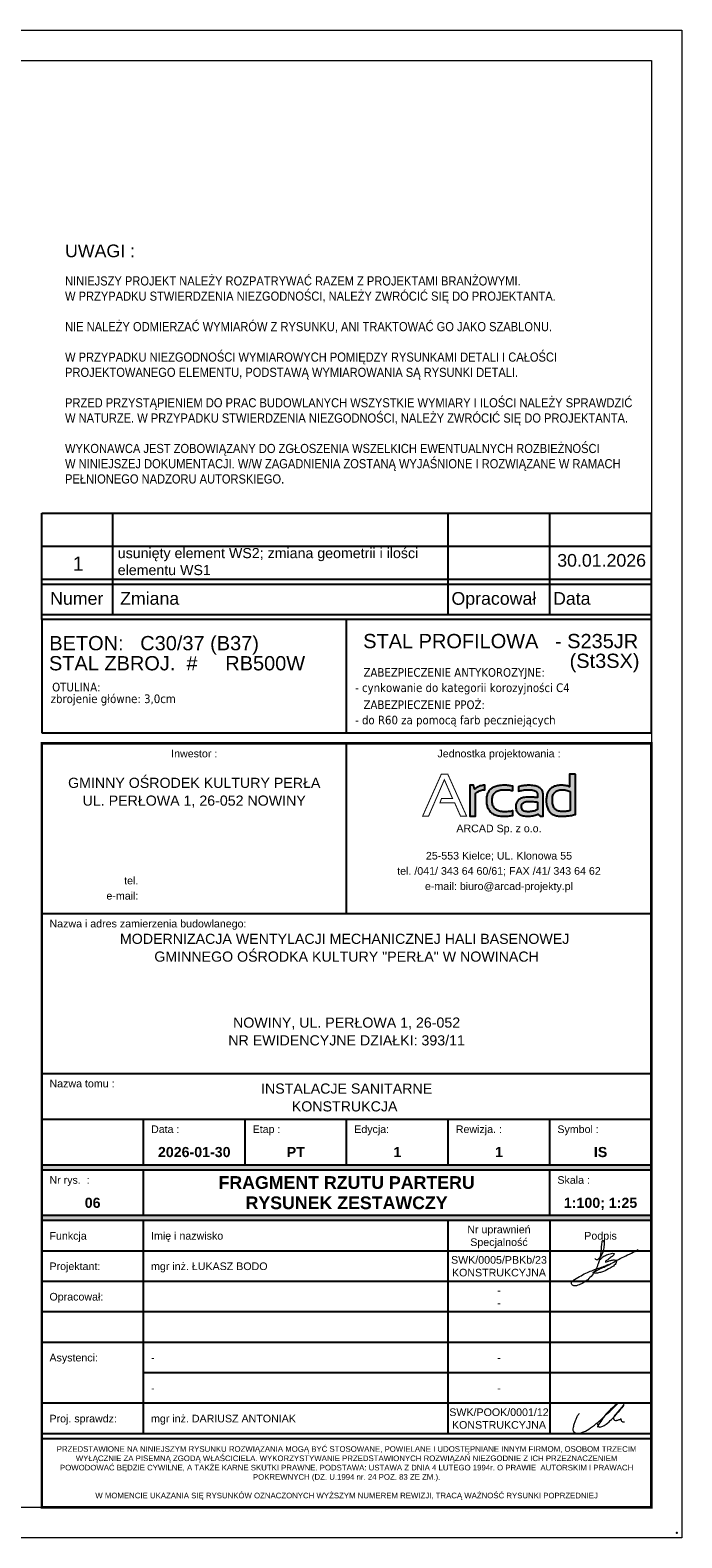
# Model space of a CAD drawing. Header units: centimetres. Extents: x -11084 to 13044, y 2736 to 15778.
# Tile 15 of 23: x 5365 to 6648, y 11642 to 14612. Entities that reach past the tile are written whole.
import ezdxf
from ezdxf.enums import TextEntityAlignment as Align

# ---------------------------------------------------------------- set-up
doc = ezdxf.new("R2010")
doc.units = ezdxf.units.CM
for name, color, linetype, lineweight in [('---Stal+wym', 9, 'Continuous', 15), ('_cienkie', 9, 'Continuous', 9), ('K---podpisy', 162, 'Continuous', 18), ('K_opis-25', 2, 'Continuous', 13), ('zzz---Drawing.Layouts', 7, 'Continuous', 25)]:
    doc.layers.add(name, color=color, linetype=linetype, lineweight=lineweight)
for name, color, linetype in [('7', 5, 'Continuous'), ('A---Drawing.Layouts', 7, 'Continuous'), ('K---rewizja_1', 230, 'Continuous')]:
    doc.layers.add(name, color=color, linetype=linetype)
doc.styles.add('Arial CE', font='arial.ttf')
doc.styles.add('Arial prosty', font='arial.ttf')
doc.styles.add('Arial prosty BOLD', font='arialbd.ttf')
doc.styles.add('TAHOMA', font='tahoma.ttf')

# ---------------------------------------------------------------- blocks, each defined once
blk = doc.blocks.new('zzz---DL.Arcad Logo')
at = {"transparency": 33554687}
h = blk.add_hatch(color=256, dxfattribs=at)
h.dxf.hatch_style = 1
h.paths.add_polyline_path([(104, 44.3), (104.9, 45.2), (106.5, 46.6), (108.2, 47.9), (109.9, 49), (111.8, 49.9), (113.8, 50.7), (115.9, 51.3), (118, 51.7), (120.3, 52), (122.6, 52), (122.6, 61), (122.2, 61), (119.9, 60.9), (117.7, 60.6), (115.6, 60.2), (113.5, 59.7), (111.5, 59), (109.5, 58.1), (107.6, 57.1), (105.8, 56), (104.1, 54.7), (102.4, 53.2), (100.4, 61), (92.7, 61), (92.7, 0), (104, 0)])
h.paths.add_polyline_path([(136.9, 32.8), (137.1, 34.9), (137.4, 36.9), (137.8, 38.8), (138.4, 40.5), (139.1, 42.1), (140, 43.6), (141, 45), (142.2, 46.3), (143.4, 47.4), (144.9, 48.4), (146.5, 49.3), (148.2, 50.1), (150.1, 50.8), (152.1, 51.3), (154.3, 51.7), (156.6, 52), (159, 52.2), (161.7, 52.3), (164.1, 52.2), (166.3, 52.1), (168.5, 51.9), (170.8, 51.7), (173, 51.4), (175.2, 51), (177.5, 50.5), (177.5, 59.3), (176.1, 59.5), (174, 59.9), (171.8, 60.2), (169.6, 60.5), (167.4, 60.7), (165.1, 60.9), (162.8, 61), (160.4, 61), (159.8, 61), (157.2, 60.9), (154.8, 60.8), (152.4, 60.5), (150.1, 60.2), (147.9, 59.8), (145.9, 59.3), (143.9, 58.8), (142, 58.1), (140.3, 57.4), (138.6, 56.5), (137, 55.6), (135.5, 54.6), (134.2, 53.5), (132.9, 52.4), (131.8, 51.1), (130.7, 49.8), (129.7, 48.3), (128.9, 46.8), (128.1, 45.2), (127.4, 43.5), (126.9, 41.8), (126.4, 39.9), (126.1, 38), (125.8, 36), (125.7, 33.9), (125.6, 31.7), (125.6, 31.2), (125.7, 29), (125.9, 26.8), (126.1, 24.7), (126.5, 22.7), (126.9, 20.7), (127.4, 18.9), (128.1, 17.1), (128.8, 15.5), (129.6, 13.9), (130.5, 12.4), (131.5, 11), (132.6, 9.6), (133.8, 8.4), (135.1, 7.2), (136.5, 6.2), (137.9, 5.2), (139.5, 4.3), (141.2, 3.5), (142.9, 2.7), (144.8, 2.1), (146.7, 1.5), (148.8, 1.1), (150.9, 0.7), (153.1, 0.4), (155.5, 0.2), (157.9, 0), (160.4, 0), (161.9, 0), (164.3, 0.1), (166.6, 0.2), (168.8, 0.4), (171, 0.6), (173.2, 0.9), (175.4, 1.3), (177.5, 1.7), (177.5, 10.4), (177.2, 10.4), (175, 9.9), (172.8, 9.6), (170.6, 9.3), (168.3, 9), (166.1, 8.8), (163.8, 8.7), (161.6, 8.7), (160.4, 8.7), (158, 8.8), (155.7, 9.1), (153.6, 9.5), (151.5, 9.9), (149.6, 10.5), (147.9, 11.3), (146.3, 12.1), (144.8, 13.1), (143.4, 14.2), (142.2, 15.3), (141.1, 16.7), (140.1, 18.1), (139.3, 19.7), (138.5, 21.4), (137.9, 23.2), (137.5, 25.1), (137.2, 27.2), (137, 29.4), (136.9, 31.7)])
h.paths.add_polyline_path([(237.5, 41.5), (237.4, 42.8), (237.3, 44.6), (236.9, 46.4), (236.5, 48.1), (235.9, 49.6), (235.1, 51.1), (234.2, 52.5), (233.1, 53.7), (231.9, 54.9), (230.6, 55.9), (229.1, 56.9), (227.4, 57.8), (225.6, 58.5), (223.7, 59.2), (221.6, 59.7), (219.4, 60.2), (217, 60.5), (214.4, 60.8), (211.8, 60.9), (208.9, 61), (208.6, 61), (206.5, 60.9), (204.3, 60.8), (202.1, 60.6), (199.9, 60.4), (197.7, 60.1), (195.4, 59.7), (193.2, 59.2), (190.9, 58.7), (188.7, 58.1), (188.7, 49.4), (189, 49.4), (191.2, 50), (193.5, 50.6), (195.7, 51), (198, 51.4), (200.2, 51.7), (202.4, 52), (204.6, 52.1), (206.8, 52.2), (208.9, 52.3), (209.4, 52.3), (212.3, 52.2), (214.9, 51.9), (217.3, 51.5), (219.4, 50.9), (221.2, 50.2), (222.7, 49.2), (224, 48.2), (224.9, 47), (225.6, 45.6), (226.1, 44), (226.2, 42.3), (226.2, 36.6), (225.3, 36.7), (223.3, 37), (221.3, 37.2), (219.1, 37.4), (216.8, 37.6), (214.4, 37.7), (212, 37.7), (209.5, 37.7), (208.6, 37.7), (205.9, 37.6), (203.4, 37.4), (200.9, 37.1), (198.7, 36.7), (196.6, 36.2), (194.7, 35.5), (192.9, 34.8), (191.2, 33.9), (189.8, 32.9), (188.4, 31.8), (187.3, 30.6), (186.3, 29.3), (185.4, 27.8), (184.7, 26.3), (184.2, 24.6), (183.8, 22.9), (183.6, 21), (183.5, 19), (183.5, 17.7), (183.7, 15.7), (184, 13.8), (184.5, 12), (185.1, 10.3), (185.9, 8.8), (186.9, 7.4), (188, 6.1), (189.2, 4.9), (190.7, 3.9), (192.2, 3), (194, 2.2), (195.9, 1.5), (197.9, 1), (200.1, 0.5), (202.4, 0.2), (204.9, 0.1), (207.6, 0), (207.8, 0), (210.3, 0.1), (212.7, 0.2), (214.9, 0.5), (217.2, 0.9), (219.3, 1.4), (221.4, 1.9), (223.4, 2.6), (225.4, 3.4), (227.2, 4.3), (231.7, 0), (237.5, 0)])
h.paths.add_polyline_path([(198.5, 26.6), (200.1, 27.5), (202, 28.2), (204.2, 28.7), (206.7, 28.9), (209.5, 29), (210.6, 29), (213.2, 29), (215.7, 28.9), (218, 28.8), (220.2, 28.6), (222.3, 28.4), (224.3, 28.2), (226.2, 27.9), (226.2, 13.5), (224.9, 12.6), (223.1, 11.7), (221.3, 10.9), (219.3, 10.2), (217.2, 9.7), (215, 9.3), (212.7, 9), (210.2, 8.8), (207.6, 8.7), (206.2, 8.7), (203.8, 9), (201.7, 9.4), (199.9, 10.1), (198.3, 11.1), (197, 12.2), (196.1, 13.6), (195.3, 15.2), (194.9, 17.1), (194.8, 19.2), (194.9, 21.1), (195.4, 22.8), (196.1, 24.2), (197.2, 25.5)], flags=16)
h.paths.add_polyline_path([(300.8, 83.1), (289.5, 83.1), (289.5, 58.1), (289.2, 58.2), (287.1, 59), (285, 59.6), (282.8, 60.1), (280.6, 60.5), (278.4, 60.8), (276.1, 60.9), (273.8, 61), (272.8, 61), (270.4, 60.9), (268.1, 60.7), (265.9, 60.4), (263.8, 60), (261.9, 59.5), (260, 59), (258.2, 58.3), (256.5, 57.5), (254.9, 56.6), (253.5, 55.7), (252.1, 54.6), (250.8, 53.4), (249.6, 52.1), (248.5, 50.8), (247.6, 49.3), (246.7, 47.8), (246, 46.1), (245.3, 44.3), (244.7, 42.5), (244.3, 40.5), (243.9, 38.5), (243.7, 36.3), (243.5, 34.1), (243.5, 31.7), (243.5, 29.8), (243.6, 27.4), (243.8, 25), (244.1, 22.8), (244.5, 20.7), (245, 18.7), (245.6, 16.8), (246.3, 15), (247, 13.2), (247.9, 11.6), (248.9, 10.1), (249.9, 8.7), (251.1, 7.4), (252.3, 6.3), (253.6, 5.2), (255.1, 4.2), (256.6, 3.3), (258.2, 2.5), (259.9, 1.8), (261.7, 1.3), (263.6, 0.8), (265.6, 0.5), (267.6, 0.2), (269.8, 0), (272.1, 0), (274.5, 0), (277.1, 0.1), (279.6, 0.2), (282, 0.3), (284.3, 0.5), (286.6, 0.8), (288.8, 1.1), (291, 1.4), (293.1, 1.7), (295.1, 2.1), (297.1, 2.6), (299, 3.1), (300.8, 3.7)])
h.paths.add_polyline_path([(255.8, 36.9), (256.1, 38.9), (256.7, 40.9), (257.4, 42.6), (258.2, 44.3), (259.2, 45.7), (260.3, 47), (261.6, 48.2), (263, 49.2), (264.6, 50), (266.3, 50.7), (268.2, 51.3), (270.3, 51.7), (272.5, 51.9), (274.8, 52), (275.3, 52), (277.7, 51.9), (280, 51.7), (282.2, 51.3), (284.4, 50.9), (286.5, 50.3), (288.5, 49.6), (290.4, 48.8), (290.4, 11.5), (288.3, 10.9), (286.3, 10.3), (284.2, 9.9), (281.9, 9.6), (279.7, 9.4), (277.3, 9.2), (274.8, 9.2), (273.8, 9.2), (271.7, 9.4), (269.7, 9.7), (267.9, 10.1), (266.2, 10.7), (264.6, 11.5), (263.2, 12.4), (261.8, 13.5), (260.6, 14.7), (259.5, 16), (258.6, 17.5), (257.8, 19.2), (257.1, 21), (256.5, 23), (256.1, 25.1), (255.7, 27.4), (255.5, 29.8), (255.5, 32.4), (255.5, 34.6)], flags=16)
at = {"const_width": 2}
blk.add_lwpolyline([(49.5, 83.1), (37, 83.1), (0, 0), (11.7, 0), (42.9, 71.9), (59, 34.8), (37.2, 34.8), (34.1, 26.1), (63.3, 26.1), (74.8, 0), (86.7, 0)], close=True, dxfattribs=at)
for points in [[(109.9, 49), (111.8, 49.9), (113.8, 50.7), (115.9, 51.3), (118, 51.7), (120.3, 52), (122.6, 52), (122.6, 61), (122.2, 61), (119.9, 60.9), (117.7, 60.6), (115.6, 60.2), (113.5, 59.7), (111.5, 59), (109.5, 58.1), (107.6, 57.1), (105.8, 56), (104.1, 54.7), (102.4, 53.2), (100.4, 61), (92.7, 61), (92.7, 0), (104, 0), (104, 44.3), (104.9, 45.2), (106.5, 46.6), (108.2, 47.9)], [(144.9, 48.4), (146.5, 49.3), (148.2, 50.1), (150.1, 50.8), (152.1, 51.3), (154.3, 51.7), (156.6, 52), (159, 52.2), (161.6, 52.3), (161.8, 52.3), (164.1, 52.2), (166.3, 52.1), (168.5, 51.9), (170.8, 51.7), (173, 51.4), (175.2, 51), (177.5, 50.5), (177.5, 59.3), (176.1, 59.5), (174, 59.9), (171.8, 60.2), (169.6, 60.5), (167.4, 60.7), (165.1, 60.9), (162.8, 61), (160.4, 61), (159.8, 61), (157.2, 60.9), (154.8, 60.8), (152.4, 60.5), (150.1, 60.2), (147.9, 59.8), (145.9, 59.3), (143.9, 58.8), (142, 58.1), (140.3, 57.4), (138.6, 56.5), (137, 55.6), (135.5, 54.6), (134.2, 53.5), (132.9, 52.4), (131.8, 51.1), (130.7, 49.8), (129.7, 48.3), (128.9, 46.8), (128.1, 45.2), (127.4, 43.5), (126.9, 41.8), (126.4, 39.9), (126.1, 38), (125.8, 36), (125.7, 33.9), (125.6, 31.7), (125.6, 31.2), (125.7, 29), (125.9, 26.8), (126.1, 24.7), (126.5, 22.7), (126.9, 20.7), (127.4, 18.9), (128.1, 17.1), (128.8, 15.5), (129.6, 13.9), (130.5, 12.4), (131.5, 11), (132.6, 9.6), (133.8, 8.4), (135.1, 7.2), (136.5, 6.2), (137.9, 5.2), (139.5, 4.3), (141.2, 3.5), (142.9, 2.7), (144.8, 2.1), (146.7, 1.5), (148.8, 1.1), (150.9, 0.7), (153.1, 0.4), (155.5, 0.2), (157.9, 0), (160.4, 0), (161.9, 0), (164.3, 0.1), (166.6, 0.2), (168.8, 0.4), (171, 0.6), (173.2, 0.9), (175.4, 1.3), (177.5, 1.7), (177.5, 10.4), (177.2, 10.4), (175, 9.9), (172.8, 9.6), (170.6, 9.3), (168.3, 9), (166.1, 8.8), (163.8, 8.7), (161.6, 8.7), (160.4, 8.7), (158, 8.8), (155.7, 9.1), (153.6, 9.5), (151.5, 9.9), (149.6, 10.5), (147.9, 11.3), (146.3, 12.1), (144.8, 13.1), (143.4, 14.2), (142.2, 15.3), (141.1, 16.7), (140.1, 18.1), (139.3, 19.7), (138.5, 21.4), (137.9, 23.2), (137.5, 25.1), (137.2, 27.2), (137, 29.4), (136.9, 31.7), (136.9, 32.8), (137.1, 34.9), (137.4, 36.9), (137.8, 38.8), (138.4, 40.5), (139.1, 42.1), (140, 43.6), (141, 45), (142.2, 46.3), (143.4, 47.4)], [(230.6, 55.9), (229.1, 56.9), (227.4, 57.8), (225.6, 58.5), (223.7, 59.2), (221.6, 59.7), (219.4, 60.2), (217, 60.5), (214.4, 60.8), (211.8, 60.9), (208.9, 61), (208.6, 61), (206.5, 60.9), (204.3, 60.8), (202.1, 60.6), (199.9, 60.4), (197.7, 60.1), (195.4, 59.7), (193.2, 59.2), (190.9, 58.7), (188.7, 58.1), (188.7, 49.4), (189, 49.4), (191.2, 50), (193.5, 50.6), (195.7, 51), (198, 51.4), (200.2, 51.7), (202.4, 52), (204.6, 52.1), (206.8, 52.2), (208.9, 52.3), (209.4, 52.3), (212.3, 52.2), (214.9, 51.9), (217.3, 51.5), (219.4, 50.9), (221.2, 50.2), (222.7, 49.2), (224, 48.2), (224.9, 47), (225.6, 45.6), (226.1, 44), (226.2, 42.3), (226.2, 36.6), (225.3, 36.7), (223.3, 37), (221.3, 37.2), (219.1, 37.4), (216.8, 37.6), (214.4, 37.7), (212, 37.7), (209.5, 37.7), (208.6, 37.7), (205.9, 37.6), (203.4, 37.4), (200.9, 37.1), (198.7, 36.7), (196.6, 36.2), (194.7, 35.5), (192.9, 34.8), (191.2, 33.9), (189.8, 32.9), (188.4, 31.8), (187.3, 30.6), (186.3, 29.3), (185.4, 27.8), (184.7, 26.3), (184.2, 24.6), (183.8, 22.9), (183.6, 21), (183.5, 19), (183.5, 17.7), (183.7, 15.7), (184, 13.8), (184.5, 12), (185.1, 10.3), (185.9, 8.8), (186.9, 7.4), (188, 6.1), (189.2, 4.9), (190.7, 3.9), (192.2, 3), (194, 2.2), (195.9, 1.5), (197.9, 1), (200.1, 0.5), (202.4, 0.2), (204.9, 0.1), (207.6, 0), (207.8, 0), (210.3, 0.1), (212.7, 0.2), (214.9, 0.5), (217.2, 0.9), (219.3, 1.4), (221.4, 1.9), (223.4, 2.6), (225.4, 3.4), (227.2, 4.3), (231.7, 0), (237.5, 0), (237.5, 41.5), (237.4, 42.8), (237.3, 44.6), (236.9, 46.4), (236.5, 48.1), (235.9, 49.6), (235.1, 51.1), (234.2, 52.5), (233.1, 53.7), (231.9, 54.9)], [(300.8, 83.1), (289.5, 83.1), (289.5, 58.1), (289.2, 58.2), (287.1, 59), (285, 59.6), (282.8, 60.1), (280.6, 60.5), (278.4, 60.8), (276.1, 60.9), (273.8, 61), (272.8, 61), (270.4, 60.9), (268.1, 60.7), (265.9, 60.4), (263.8, 60), (261.9, 59.5), (260, 59), (258.2, 58.3), (256.5, 57.5), (254.9, 56.6), (253.5, 55.7), (252.1, 54.6), (250.8, 53.4), (249.6, 52.1), (248.5, 50.8), (247.6, 49.3), (246.7, 47.8), (246, 46.1), (245.3, 44.3), (244.7, 42.5), (244.3, 40.5), (243.9, 38.5), (243.7, 36.3), (243.5, 34.1), (243.5, 31.7), (243.5, 29.8), (243.6, 27.4), (243.8, 25), (244.1, 22.8), (244.5, 20.7), (245, 18.7), (245.6, 16.8), (246.3, 15), (247, 13.2), (247.9, 11.6), (248.9, 10.1), (249.9, 8.7), (251.1, 7.4), (252.3, 6.3), (253.6, 5.2), (255.1, 4.2), (256.6, 3.3), (258.2, 2.5), (259.9, 1.8), (261.7, 1.3), (263.6, 0.8), (265.6, 0.5), (267.6, 0.2), (269.8, 0), (272.1, 0), (274.5, 0), (277.1, 0.1), (279.6, 0.2), (282, 0.3), (284.3, 0.5), (286.6, 0.8), (288.8, 1.1), (291, 1.4), (293.1, 1.7), (295.1, 2.1), (297.1, 2.6), (299, 3.1), (300.8, 3.7)], [(290.4, 48.8), (290.4, 11.5), (290.3, 11.4), (288.3, 10.9), (286.3, 10.3), (284.2, 9.9), (281.9, 9.6), (279.7, 9.4), (277.3, 9.2), (274.8, 9.2), (273.8, 9.2), (271.7, 9.4), (269.7, 9.7), (267.9, 10.1), (266.2, 10.7), (264.6, 11.5), (263.2, 12.4), (261.8, 13.5), (260.6, 14.7), (259.5, 16), (258.6, 17.5), (257.8, 19.2), (257.1, 21), (256.5, 23), (256.1, 25.1), (255.7, 27.4), (255.5, 29.8), (255.5, 32.4), (255.5, 34.6), (255.8, 36.9), (256.1, 38.9), (256.7, 40.9), (257.4, 42.6), (258.2, 44.3), (259.2, 45.7), (260.3, 47), (261.6, 48.2), (263, 49.2), (264.6, 50), (266.3, 50.7), (268.2, 51.3), (270.3, 51.7), (272.5, 51.9), (274.8, 52), (275.3, 52), (277.7, 51.9), (280, 51.7), (282.2, 51.3), (284.4, 50.9), (286.5, 50.3), (288.5, 49.6)], [(222.3, 28.4), (224.3, 28.2), (226.2, 27.9), (226.2, 13.5), (224.9, 12.6), (223.1, 11.7), (221.3, 10.9), (219.3, 10.2), (217.2, 9.7), (215, 9.3), (212.7, 9), (210.2, 8.8), (207.6, 8.7), (206.2, 8.7), (203.8, 9), (201.7, 9.4), (199.9, 10.1), (198.3, 11.1), (197, 12.2), (196.1, 13.6), (195.3, 15.2), (194.9, 17.1), (194.8, 19.2), (194.8, 19.3), (194.9, 21.1), (195.4, 22.8), (196.1, 24.2), (197.2, 25.5), (198.5, 26.6), (200.1, 27.5), (202, 28.2), (204.2, 28.7), (206.7, 28.9), (209.5, 29), (210.6, 29), (213.2, 29), (215.7, 28.9), (218, 28.8), (220.2, 28.6)]]:
    blk.add_lwpolyline(points, close=True)
blk = doc.blocks.new('zzz---DL.Tabela')
h = blk.add_hatch(color=256)
h.dxf.hatch_style = 1
h.paths.add_polyline_path([(-450, 725), (-650, 725), (-850, 725), (-1050, 725), (-1250, 725), (-1250, 715), (-1050, 715), (-250, 715), (-50, 715), (-50, 725), (-250, 725)])
h.paths.add_polyline_path([(-50, 625), (-250, 625), (-1050, 625), (-1250, 625), (-1250, 615), (-1050, 615), (-450, 615), (-250, 615), (-50, 615)])
for p, q in [((-1250, 1555), (-50, 1555)), ((-650, 1220), (-650, 1555)), ((-1250, 1220), (-50, 1220)), ((-1250, 905), (-50, 905)), ((-1250, 815), (-50, 815)), ((-1050, 725), (-1050, 815)), ((-850, 725), (-850, 815)), ((-650, 725), (-650, 815)), ((-450, 725), (-450, 815)), ((-250, 725), (-250, 815)), ((-1250, 725), (-50, 725)), ((-1250, 715), (-50, 715)), ((-1250, 715), (-1250, 259.4)), ((-1050, 625), (-1050, 715)), ((-250, 625), (-250, 715)), ((-50, 625), (-1250, 625)), ((-50, 615), (-1250, 615)), ((-1050, 195), (-1050, 615)), ((-450, 195), (-450, 615)), ((-250, 615), (-250, 195)), ((-50, 555), (-1250, 555)), ((-50, 495), (-1250, 495)), ((-50, 435), (-1250, 435)), ((-50, 375), (-1250, 375)), ((-50, 315), (-1050, 315)), ((-50, 255), (-1250, 255)), ((-50, 255), (-1100, 255)), ((-50, 255), (-1050, 255)), ((-50, 195), (-1250, 195)), ((-50, 195), (-1250, 195)), ((-50, 185), (-1250, 185))]:
    blk.add_line(p, q)
at = {"const_width": 5}
blk.add_lwpolyline([(-1250, 50), (-1250, 1555), (-50, 1555), (-50, 50)], close=True, dxfattribs=at)
blk.add_point((0, 0))
blk.add_blockref('zzz---DL.Arcad Logo', (-500.4, 1411.5))
at = {"style": 'Arial prosty'}
for s, p in [('Inwestor :', (-950, 1535)), ('Jednostka projektowania :', (-350, 1535)), ('ARCAD Sp. z o.o.', (-350, 1387.5)), ('25-553 Kielce; UL. Klonowa 55', (-350, 1333.7)), ('tel. /041/ 343 64 60/61; FAX /41/ 343 64 62', (-350, 1303.7)), ('e-mail: biuro@arcad-projekty.pl', (-350, 1273.7)), ('Nr uprawnień', (-350, 597.5)), ('Specjalność', (-350, 572.5)), ('Podpis', (-150, 585)), ('-', (-350, 345)), ('-', (-350, 285))]:
    blk.add_text(s, height=15, dxfattribs=at).set_placement(p, align=Align.MIDDLE_CENTER)
for s, p in [('tel.', (-1060, 1284.8)), ('e-mail:', (-1060, 1254.8))]:
    blk.add_text(s, height=15, dxfattribs=at).set_placement(p, align=Align.MIDDLE_RIGHT)
for s, p in [('Nazwa i adres zamierzenia budowlanego:', (-1235, 1200)), ('Nazwa tomu :', (-1235, 885)), ('Data :', (-1035, 795)), ('Etap :', (-835, 795)), ('Edycja:', (-635, 795)), ('Rewizja. :', (-435, 795)), ('Symbol :', (-235, 795)), ('Nr rys.  :', (-1235, 695)), ('Skala :', (-235, 695)), ('Imię i nazwisko', (-1035, 585)), ('Funkcja', (-1235, 585)), ('Projektant:', (-1235, 525)), ('Opracował:', (-1235, 465)), ('Asystenci:', (-1235, 345)), ('Proj. sprawdz:', (-1235, 225))]:
    blk.add_text(s, height=15, dxfattribs=at).set_placement(p, align=Align.MIDDLE_LEFT)
at = {"insert": (-650, 117.5), "char_height": 11, "width": 1170, "attachment_point": 5, "style": 'Arial prosty'}
blk.add_mtext('PRZEDSTAWIONE NA NINIEJSZYM RYSUNKU ROZWIĄZANIA MOGĄ BYĆ STOSOWANE, POWIELANE I UDOSTĘPNIANE INNYM FIRMOM, OSOBOM TRZECIM WYŁĄCZNIE ZA PISEMNĄ ZGODĄ WŁAŚCICIELA. WYKORZYSTYWANIE PRZEDSTAWIONYCH ROZWIĄZAŃ NIEZGODNIE Z ICH PRZEZNACZENIEM POWODOWAĆ BĘDZIE CYWILNE, A TAKŻE KARNE SKUTKI PRAWNE. PODSTAWA: USTAWA Z DNIA 4 LUTEGO 1994r. O PRAWIE  AUTORSKIM I PRAWACH POKREWNYCH (DZ. U.1994 nr. 24 POZ. 83 ZE ZM.).\\P\\PW MOMENCIE UKAZANIA SIĘ RYSUNKÓW OZNACZONYCH WYŻSZYM NUMEREM REWIZJI, TRACĄ WAŻNOŚĆ RYSUNKI POPRZEDNIEJ', dxfattribs=at)
at = {"style": 'Arial prosty'}
for tag, p in [('INWESTOR_NAZWA_1', (-950, 1487.3)), ('INWESTOR_NAZWA_2', (-950, 1452.3)), ('INWESTOR_NAZWA_3', (-950, 1417.3)), ('INWESTOR_ADRES_1', (-950, 1382.3)), ('INWESTOR_ADRES_2', (-950, 1347.3)), ('TEMAT_PROJEKTU_1', (-650, 1180)), ('TEMAT_PROJEKTU_2', (-650, 1145)), ('TEMAT_PROJEKTU_3', (-650, 1110)), ('TEMAT_PROJEKTU_4', (-650, 1075)), ('ADRES_PROJEKTU', (-650, 1015)), ('NR_EWID_DZIAŁEK_1', (-650, 980)), ('NR_EWID_DZIAŁEK_2', (-650, 945))]:
    blk.add_attdef(tag, text='', height=20, dxfattribs=at).set_placement(p, align=Align.TOP_CENTER)
for tag, p in [('NR_TEL_INW', (-1040, 1284.8)), ('EMAIL_INW', (-1040, 1254.8)), ('PROJEKTOWAŁ_1', (-1035, 525)), ('OPRACOWAŁ_2', (-1035, 465)), ('OPRACOWAŁ_3', (-1035, 405)), ('ASYSTENT_1', (-1035, 345)), ('ASYSTENT_2', (-1035, 285)), ('SPRAWDZIŁ', (-1035, 225))]:
    blk.add_attdef(tag, text='', height=15, dxfattribs=at).set_placement(p, align=Align.MIDDLE_LEFT)
for tag, height, style, p in [('NAZWA_TOMU_1', 20, 'Arial prosty', (-650, 875)), ('NAZWA_TOMU_2', 20, 'Arial prosty', (-650, 840)), ('DATA', 20, 'Arial prosty BOLD', (-950, 750)), ('ETAP', 20, 'Arial prosty BOLD', (-750, 750)), ('EDYCJA', 20, 'Arial prosty BOLD', (-550, 750)), ('REWIZJA', 20, 'Arial prosty BOLD', (-350, 750)), ('SYMBOL', 20, 'Arial prosty BOLD', (-150, 750)), ('TYTUŁ_RYS_1', 25, 'Arial prosty BOLD', (-650, 690)), ('NR_RYS', 20, 'Arial prosty BOLD', (-1150, 650)), ('TYTUŁ_RYS_2', 25, 'Arial prosty BOLD', (-650, 650)), ('SKALA', 20, 'Arial prosty BOLD', (-150, 650)), ('NR_UPR_PROJ1', 15, 'Arial prosty', (-350, 537.5)), ('SPECJALNOSC_1', 15, 'Arial prosty', (-350, 512.5)), ('NR_UPR_OPRAC1', 15, 'Arial prosty', (-350, 477.5)), ('SPECJALNOSC_2', 15, 'Arial prosty', (-350, 452.5)), ('NR_UPR_OPRAC2', 15, 'Arial prosty', (-350, 417.5)), ('SPECJALNOSC_3', 15, 'Arial prosty', (-350, 392.5)), ('NR_UPR_SPR', 15, 'Arial prosty', (-350, 237.5)), ('SPECJALNOSC_SPR', 15, 'Arial prosty', (-350, 212.5))]:
    blk.add_attdef(tag, text='', height=height, dxfattribs=dict(style=style)).set_placement(p, align=Align.MIDDLE_CENTER)
blk = doc.blocks.new('LBO')
at = {"lineweight": 18}
for points, start_tangent, end_tangent in [([(-2.25, 0.44), (-1.73, 0.08), (-0.61, 0.49), (1.24, 4.11), (1.54, 6.47), (1.33, 7.27), (1.08, 7.41), (0.6, 7.28), (0.52, 7.04), (0.08, 3.13), (-0.94, -1.59), (-3.38, -6.13), (-7.06, -9.24), (-8.94, -10.07), (-10.09, -10.31), (-11.02, -10.03), (-11.47, -9.53), (-11.32, -8.63), (-10.27, -7.76), (-5.11, -4.98), (-0.78, -3.34), (1.42, -2.57), (3.19, -1.75)], (0.707382, -0.706832), (0.825316, 0.564671)), ([(0, 0), (0.89, 1.1), (2.36, 1.88), (4.27, 2.5), (5.13, 2.5), (5.39, 2.32), (5.23, 1.96), (4.3, 1.12), (2.86, 0.01), (2.31, -0.35), (1.91, -0.68), (1.87, -0.86), (2.36, -0.85), (3.72, -0.37), (4.95, -0.09), (5.95, -0.18), (6.21, -0.27), (6.26, -0.56), (5.39, -2.21), (3.78, -3.27), (1.09, -4.64), (-0.37, -5.09), (-1.98, -5.31), (-2.6, -5.3), (-2.91, -5.21), (-2.88, -5.06), (-2.64, -4.84), (-0.13, -3.5), (1.84, -2.67), (6.27, -0.3), (12.12, 2.6), (14.75, 3.99)], (-0.002499, 0.999997), (0.88456, 0.466427))]:
    blk.add_spline(points, degree=3, dxfattribs=dict(at, start_tangent=start_tangent, end_tangent=end_tangent))
blk = doc.blocks.new('zw$A2F7')
for points in [[(4.4, 13.28), (3.15, 11.59), (2.19, 9.48), (1.21, 7.29), (0.6, 4.84), (0.2, 3.32), (0.72, 1.53), (1.8, 0.62), (2.76, 0.2), (3.96, 0.1), (5.65, 0.64), (7.32, 1.26), (11.76, 3.86), (16.74, 7.66), (23.37, 13.7), (29.9, 20.13), (20.72, 11.34), (17.68, 6.88), (16.84, 5.06), (17.31, 4.64), (18, 4.4), (19.22, 4.74), (22.12, 6.26), (25.6, 9.45), (30.07, 14.34), (33.87, 19.12), (29.14, 13.45), (26.98, 10.73), (27.08, 9.38), (28.16, 8.81), (28.92, 8.79), (29.46, 8.91), (30.14, 9.16), (31.25, 9.48), (31.84, 9.97), (31.94, 10.14), (31.82, 9.82), (31.88, 9.26), (32, 8.66), (32.53, 8), (32.94, 7.81), (33.46, 7.77), (34.11, 7.75)], [(16.78, 5.5), (16.55, 4.9), (16.39, 4.45)], [(16.77, 5.29), (16.7, 5.89), (16.78, 6.56), (16.8, 6.58), (16.91, 6.51)]]:
    blk.add_spline(points, degree=3)

msp = doc.modelspace()

# ---------------------------------------------------------------- linework, layer by layer
at = {"layer": '---Stal+wym', "color": 2, "linetype": 'ByBlock'}
msp.add_lwpolyline([(6587.525019, 11701.882042), (-392.474981, 11701.882042), (-392.474981, 14551.882042), (6587.525019, 14551.882042)], close=True, dxfattribs=at)
at = {"layer": '_cienkie', "linetype": 'ByBlock'}
msp.add_lwpolyline([(6647.525019, 11641.882042), (-652.474981, 11641.882042), (-652.474981, 14611.882042), (6647.525019, 14611.882042)], close=True, dxfattribs=at)
at = {"layer": 'A---Drawing.Layouts'}
for p, q in [((5387.525019, 13450.604251), (5387.525019, 13660.604251)), ((5387.525019, 13660.604251), (6587.525019, 13660.604251)), ((5527.525019, 13460.604251), (5527.525019, 13660.604251)), ((6187.525019, 13460.604251), (6187.525019, 13660.604251)), ((6387.525019, 13460.604251), (6387.525019, 13660.604251)), ((6587.525019, 13450.604251), (6587.525019, 13660.604251)), ((5387.525019, 13595.604251), (6587.525019, 13595.604251)), ((5387.525019, 13530.604251), (6587.525019, 13530.604251)), ((5387.525019, 13520.604251), (6587.525019, 13520.604251)), ((5387.525019, 13460.604251), (6587.525019, 13460.604251))]:
    msp.add_line(p, q, dxfattribs=at)
at = {"layer": 'zzz---Drawing.Layouts'}
msp.add_lwpolyline([(5387.525019, 13227.409453), (6587.525019, 13227.409453), (6587.525019, 13450.604251), (5387.525019, 13450.604251)], close=True, dxfattribs=at)
msp.add_lwpolyline([(5987.525019, 13227.409453), (5987.525019, 13450.604251)], dxfattribs=at)

# ---------------------------------------------------------------- block references
at = {"layer": 'K---podpisy'}
for name, p, xscale, yscale, zscale in [('LBO', (6487.593461, 12189.784256), 5, 5, 5), ('zw$A2F7', (6432.284049, 11846.884822), 3, 3, 3)]:
    msp.add_blockref(name, p, dxfattribs=dict(at, xscale=xscale, yscale=yscale, zscale=zscale))
at = {"layer": 'zzz---Drawing.Layouts'}
ref = msp.add_blockref('zzz---DL.Tabela', (6637.525019, 11651.882042), dxfattribs=at)
ref.add_attrib('ASYSTENT_4', '-', dxfattribs={"layer": '0', "height": 15, "style": 'Arial prosty'}).set_placement((5602.525019, 11936.882042), align=Align.MIDDLE_LEFT)
ref.add_attrib('NR_RYS', '06', dxfattribs={"layer": '0', "height": 20, "style": 'Arial prosty BOLD'}).set_placement((5487.525019, 12301.882042), align=Align.MIDDLE_CENTER)
ref.add_attrib('SPRAWDZIŁ', 'mgr inż. DARIUSZ ANTONIAK', dxfattribs={"layer": '0', "height": 15, "style": 'Arial prosty'}).set_placement((5602.525019, 11876.882042), align=Align.MIDDLE_LEFT)
ref.add_attrib('ASYSTENT_3', '-', dxfattribs={"layer": '0', "height": 15, "style": 'Arial prosty'}).set_placement((5602.525019, 11996.882042), align=Align.MIDDLE_LEFT)
ref.add_attrib('NR_UPR_PROJ1', 'SWK/0005/PBKb/23', dxfattribs={"layer": '0', "height": 15, "style": 'Arial prosty'}).set_placement((6287.525019, 12189.382042), align=Align.MIDDLE_CENTER)
ref.add_attrib('PROJEKTOWAŁ_1', 'mgr inż. ŁUKASZ BODO', dxfattribs={"layer": '0', "height": 15, "style": 'Arial prosty'}).set_placement((5602.525019, 12176.882042), align=Align.MIDDLE_LEFT)
ref.add_attrib('DATA', '2026-01-30', dxfattribs={"layer": '0', "height": 20, "style": 'Arial prosty BOLD'}).set_placement((5687.525019, 12401.882042), align=Align.MIDDLE_CENTER)
ref.add_attrib('REWIZJA', '1', dxfattribs={"layer": '0', "height": 20, "style": 'Arial prosty BOLD'}).set_placement((6287.525019, 12401.882042), align=Align.MIDDLE_CENTER)
ref.add_attrib('SYMBOL', 'IS', dxfattribs={"layer": '0', "height": 20, "style": 'Arial prosty BOLD'}).set_placement((6487.525019, 12401.882042), align=Align.MIDDLE_CENTER)
ref.add_attrib('ETAP', 'PT', dxfattribs={"layer": '0', "height": 20, "style": 'Arial prosty BOLD'}).set_placement((5887.525019, 12401.882042), align=Align.MIDDLE_CENTER)
ref.add_attrib('TYTUŁ_RYS_2', 'RYSUNEK ZESTAWCZY', dxfattribs={"layer": '0', "height": 25, "style": 'Arial prosty BOLD'}).set_placement((5987.525019, 12301.882042), align=Align.MIDDLE_CENTER)
ref.add_attrib('TYTUŁ_RYS_1', 'FRAGMENT RZUTU PARTERU', dxfattribs={"layer": '0', "height": 25, "style": 'Arial prosty BOLD'}).set_placement((5987.525019, 12341.882042), align=Align.MIDDLE_CENTER)
ref.add_attrib('NAZWA_TOMU_2', 'KONSTRUKCJA^I', dxfattribs={"layer": '0', "height": 20, "style": 'Arial prosty'}).set_placement((5987.525019, 12491.882042), align=Align.MIDDLE_CENTER)
ref.add_attrib('NAZWA_TOMU_1', 'INSTALACJE SANITARNE', dxfattribs={"layer": '0', "height": 20, "style": 'Arial prosty'}).set_placement((5987.525019, 12526.882042), align=Align.MIDDLE_CENTER)
ref.add_attrib('NR_EWID_DZIAŁEK_1', 'NR EWIDENCYJNE DZIAŁKI: 393/11', dxfattribs={"layer": '0', "height": 20, "style": 'Arial prosty'}).set_placement((5987.525019, 12631.882042), align=Align.TOP_CENTER)
ref.add_attrib('ADRES_PROJEKTU', 'NOWINY, UL. PERŁOWA 1, 26-052', dxfattribs={"layer": '0', "height": 20, "style": 'Arial prosty'}).set_placement((5987.525019, 12666.882042), align=Align.TOP_CENTER)
ref.add_attrib('TEMAT_PROJEKTU_2', 'GMINNEGO OŚRODKA KULTURY "PERŁA" W NOWINACH', dxfattribs={"layer": '0', "height": 20, "style": 'Arial prosty'}).set_placement((5987.525019, 12796.882042), align=Align.TOP_CENTER)
ref.add_attrib('TEMAT_PROJEKTU_1', 'MODERNIZACJA WENTYLACJI MECHANICZNEJ HALI BASENOWEJ ', dxfattribs={"layer": '0', "height": 20, "style": 'Arial prosty'}).set_placement((5987.525019, 12831.882042), align=Align.TOP_CENTER)
ref.add_attrib('INWESTOR_NAZWA_2', 'UL. PERŁOWA 1, 26-052 NOWINY', dxfattribs={"layer": '0', "height": 20, "style": 'Arial prosty'}).set_placement((5687.525019, 13104.159065), align=Align.TOP_CENTER)
ref.add_attrib('INWESTOR_NAZWA_1', 'GMINNY OŚRODEK KULTURY PERŁA', dxfattribs={"layer": '0', "height": 20, "style": 'Arial prosty'}).set_placement((5687.525019, 13139.159065), align=Align.TOP_CENTER)
ref.add_attrib('SKALA', '1:100; 1:25', dxfattribs={"layer": '0', "height": 20, "style": 'Arial prosty BOLD'}).set_placement((6487.525019, 12301.882042), align=Align.MIDDLE_CENTER)
ref.add_attrib('EDYCJA', '1', dxfattribs={"layer": '0', "height": 20, "style": 'Arial prosty BOLD'}).set_placement((6087.525019, 12401.882042), align=Align.MIDDLE_CENTER)
ref.add_attrib('SPECJALNOSC_1', 'KONSTRUKCYJNA', dxfattribs={"layer": '0', "height": 15, "style": 'Arial prosty'}).set_placement((6287.525019, 12164.382042), align=Align.MIDDLE_CENTER)
ref.add_attrib('NR_UPR_OPRAC1', '-', dxfattribs={"layer": '0', "height": 15, "style": 'Arial prosty'}).set_placement((6287.525019, 12129.382042), align=Align.MIDDLE_CENTER)
ref.add_attrib('SPECJALNOSC_2', '-', dxfattribs={"layer": '0', "height": 15, "style": 'Arial prosty'}).set_placement((6287.525019, 12104.382042), align=Align.MIDDLE_CENTER)
ref.add_attrib('NR_UPR_SPR', 'SWK/POOK/0001/12', dxfattribs={"layer": '0', "height": 15, "style": 'Arial prosty'}).set_placement((6287.525019, 11889.382042), align=Align.MIDDLE_CENTER)
ref.add_attrib('SPECJALNOSC_SPR', 'KONSTRUKCYJNA', dxfattribs={"layer": '0', "height": 15, "style": 'Arial prosty'}).set_placement((6287.525019, 11864.382042), align=Align.MIDDLE_CENTER)

# ---------------------------------------------------------------- texts
at = {"layer": '7', "style": 'Arial CE'}
for s, p in [('BETON:   C30/37 (B37)', (5402.222167, 13390.28818)), ('STAL ZBROJ.  #     RB500W', (5401.509996, 13350.730374))]:
    msp.add_text(s, height=28.125, dxfattribs=at).set_placement(p)
at = {"layer": '7', "char_height": 28.125, "attachment_point": 1, "style": 'Arial CE'}
for s, insert in [('STAL PROFILOWA   - S235JR ', (6020.176661, 13422.505451)), (' (St3SX)', (6415.716937, 13383.638032))]:
    msp.add_mtext(s, dxfattribs=dict(at, insert=insert))
at = {"layer": 'A---Drawing.Layouts', "char_height": 25, "attachment_point": 1, "style": 'Arial prosty'}
for s, insert in [('{\\fArial|b0|i0|c238|p34;Numer}', (5403.854486, 13504.960803)), ('{\\fArial|b0|i0|c238|p34;Zmiana}', (5541.527124, 13504.960803)), ('{\\fArial|b0|i0|c238|p34;Opracował}', (6194.011949, 13504.960803)), ('{\\fArial|b0|i0|c238|p34;Data}', (6394.011949, 13504.960803))]:
    msp.add_mtext(s, dxfattribs=dict(at, insert=insert))
at = {"layer": 'K---rewizja_1', "attachment_point": 1, "style": 'Arial prosty'}
for s, insert, char_height in [('{\\fArial|b0|i0|c238|p34;1}', (5448.282576, 13574.960803), 28), ('30.01.2026', (6402.202786, 13579.960803), 25)]:
    msp.add_mtext(s, dxfattribs=dict(at, insert=insert, char_height=char_height))
at = {"layer": 'K---rewizja_1', "insert": (5536.945673, 13591.779133), "char_height": 20, "width": 660, "attachment_point": 1, "style": 'Arial prosty'}
msp.add_mtext('usunięty element WS2; zmiana geometrii i ilości elementu WS1', dxfattribs=at)
at = {"layer": 'K_opis-25', "style": 'TAHOMA'}
for s, p in [('ZABEZPIECZENIE ANTYKOROZYJNE:', (6020.734293, 13338.16522, 0)), ('zbrojenie główne: 3,0cm', (5404.786694, 13286.289358)), ('OTULINA: ', (5407.803852, 13309.322678)), ('- cynkowanie do kategorii korozyjności C4', (6004.195452, 13308.035951)), ('ZABEZPIECZENIE PPOŻ:', (6020.734293, 13274.548575, 0)), ('- do R60 za pomocą farb peczniejących', (6004.195452, 13244.419307))]:
    msp.add_text(s, height=17, dxfattribs=at).set_placement(p)
at = {"layer": 'zzz---Drawing.Layouts', "width": 1200, "style": 'Arial prosty'}
for s, insert, char_height, attachment_point in [('UWAGI :', (5433.199, 14176.898268), 25, 4), ('{\\W0.87;NINIEJSZY PROJEKT NALEŻY ROZPATRYWAĆ RAZEM Z PROJEKTAMI BRANŻOWYMI. \\PW PRZYPADKU STWIERDZENIA NIEZGODNOŚCI, NALEŻY ZWRÓCIĆ SIĘ DO PROJEKTANTA.\\P\\PNIE NALEŻY ODMIERZAĆ WYMIARÓW Z RYSUNKU, ANI TRAKTOWAĆ GO JAKO SZABLONU.\\P\\PW PRZYPADKU NIEZGODNOŚCI WYMIAROWYCH POMIĘDZY RYSUNKAMI DETALI I CAŁOŚCI\\PPROJEKTOWANEGO ELEMENTU, PODSTAWĄ WYMIAROWANIA SĄ RYSUNKI DETALI.\\P\\PPRZED PRZYSTĄPIENIEM DO PRAC BUDOWLANYCH WSZYSTKIE WYMIARY I ILOŚCI NALEŻY SPRAWDZIĆ\\PW NATURZE. W PRZYPADKU STWIERDZENIA NIEZGODNOŚCI, NALEŻY ZWRÓCIĆ SIĘ DO PROJEKTANTA.\\P\\PWYKONAWCA JEST ZOBOWIĄZANY DO ZGŁOSZENIA WSZELKICH EWENTUALNYCH ROZBIEŻNOŚCI\\PW NINIEJSZEJ DOKUMENTACJI. W/W ZAGADNIENIA ZOSTANĄ WYJAŚNIONE I ROZWIĄZANE W RAMACH\\PPEŁNIONEGO NADZORU AUTORSKIEGO.}', (5433.199, 14126.898268), 18, 1)]:
    msp.add_mtext(s, dxfattribs=dict(at, insert=insert, char_height=char_height, attachment_point=attachment_point))

doc.saveas('drawing.dxf')
